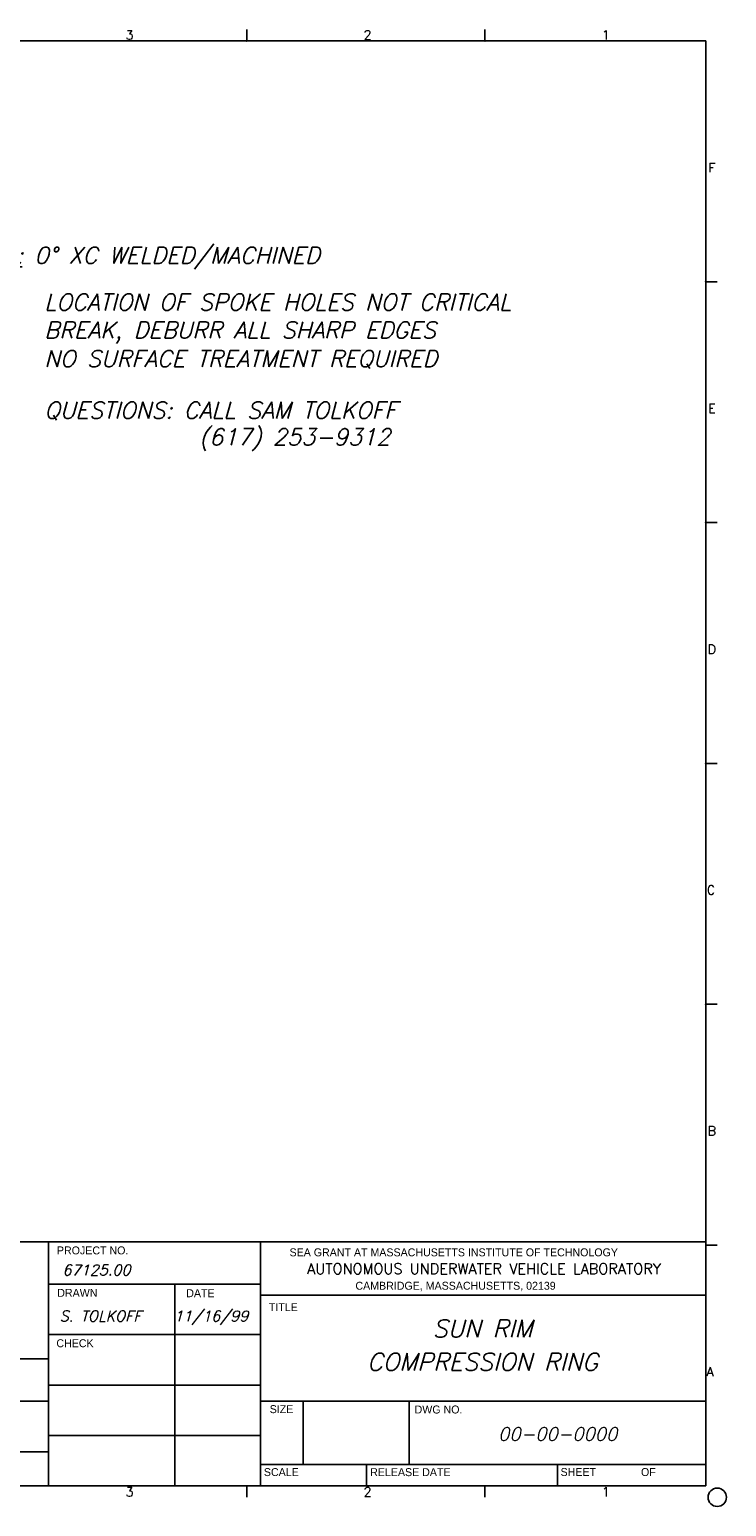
# Model space of a CAD drawing. Extents: x 20.81 to 24.06, y 5.32 to 7.85.
# Tile 2 of 2: x 22.88 to 24.06, y 5.32 to 7.84. Entities that reach past the tile are written whole.
import ezdxf
from ezdxf.enums import TextEntityAlignment as Align

# ---------------------------------------------------------------- set-up
doc = ezdxf.new("R2010")
doc.units = 0
doc.header["$LTSCALE"] = 0.15
doc.header["$MEASUREMENT"] = 0
doc.layers.add('DIMEN', color=1, linetype='CONTINUOUS')
doc.layers.add('TTLBOX', color=111, linetype='CONTINUOUS')
doc.styles.add('ENGR', font='Romans', dxfattribs={"oblique": 15})
doc.styles.add('ROMAND', font='Romand', dxfattribs={"height": 0.1})

# ---------------------------------------------------------------- blocks, each defined once
blk = doc.blocks.new('ABORDDJ')
at = {"layer": 'TTLBOX'}
for p, q in [((-2.5, 7.875), (-2.5, 7.9375)), ((-1.2031, 7.875), (-1.2031, 7.9375)), ((0, 7.875), (-10.1875, 7.875)), ((0, 0), (0, 7.875)), ((0, 6.5625), (0.0625, 6.5625)), ((0, 5.25), (0.0625, 5.25)), ((0, 3.9375), (0.0625, 3.9375)), ((0, 2.625), (0.0625, 2.625)), ((0, 1.3125), (0.0625, 1.3125)), ((-10.1875, 0), (0, 0)), ((-2.5, 0), (-2.5, -0.0625)), ((-1.2031, 0), (-1.2031, -0.0625))]:
    blk.add_line(p, q, dxfattribs=at)
blk.add_circle((0.0625, -0.0625), 0.05, dxfattribs=at)
for p in [(-2.5, 7.875), (-1.2031, 7.875), (0, 6.5625), (0, 5.25), (0, 5.25), (0, 3.9375), (0, 3.9375), (0, 2.625), (0, 2.625)]:
    blk.add_point(p, dxfattribs=at)
at = {"layer": 'TTLBOX', "style": 'ROMAND'}
for s, p in [('3', (-3.1383, 7.8831)), ('2', (-1.8415, 7.8831)), ('1', (-0.5446, 7.8831)), ('F', (0.0334, 7.1599)), ('E', (0.0334, 5.8474)), ('D', (0.0334, 4.5349)), ('C', (0.0287, 3.2224)), ('B', (0.0334, 1.9099)), ('A', (0.0239, 0.5974)), ('3', (-3.1383, -0.0581)), ('2', (-1.8415, -0.0581)), ('1', (-0.5446, -0.0581))]:
    blk.add_text(s, height=0.05, dxfattribs=at).set_placement(p, align=Align.CENTER)

msp = doc.modelspace()

# ---------------------------------------------------------------- linework, layer by layer
at = {"layer": 'TTLBOX'}
for p, q in [((22.5135, 5.7707), (24.0286, 5.7707)), ((22.9103, 5.7707), (22.9103, 5.3551)), ((23.2711, 5.7707), (23.2711, 5.3551)), ((24.0286, 5.7707), (24.0286, 5.3551)), ((22.9103, 5.6985), (23.2711, 5.6985)), ((23.1251, 5.6985), (23.1251, 5.3551)), ((23.2711, 5.6798), (24.0286, 5.6798)), ((22.9103, 5.6127), (23.2711, 5.6127)), ((22.5135, 5.5715), (22.9103, 5.5715)), ((22.9103, 5.5268), (23.2711, 5.5268)), ((22.5135, 5.4994), (22.9103, 5.4994)), ((23.2711, 5.4994), (24.0286, 5.4994)), ((23.3432, 5.4994), (23.3432, 5.3912)), ((23.5236, 5.4994), (23.5236, 5.3912)), ((22.9103, 5.4409), (23.2711, 5.4409)), ((22.5135, 5.4128), (22.9103, 5.4128)), ((23.2711, 5.3912), (24.0286, 5.3912)), ((23.4514, 5.3912), (23.4514, 5.3551)), ((23.7761, 5.3912), (23.7761, 5.3551)), ((22.5135, 5.3551), (24.0286, 5.3551))]:
    msp.add_line(p, q, dxfattribs=at)

# ---------------------------------------------------------------- block references
at = {"layer": 'TTLBOX', "xscale": 0.3125, "yscale": 0.3125, "zscale": 0.3125}
msp.add_blockref('ABORDDJ', (24.0286, 5.3551), dxfattribs=at)

# ---------------------------------------------------------------- texts
at = {"layer": 'DIMEN', "style": 'ENGR', "oblique": 15}
for s, p in [('%%uNOTE:%%u 0%%d XC WELDED/MACHINED', (22.7596, 7.4369)), ('LOCATION OF SPOKE HOLES NOT CRITICAL', (22.9029, 7.3572)), ('BREAK, DEBURR ALL SHARP EDGES', (22.9029, 7.3096)), ('NO SURFACE TREATMENT REQUIRED', (22.9029, 7.261)), ('QUESTIONS: CALL SAM TOLKOFF', (22.9029, 7.1731)), ('(617) 253-9312', (23.1665, 7.1276))]:
    msp.add_text(s, height=0.028125, dxfattribs=at).set_placement(p)
at = {"layer": 'TTLBOX'}
for s, height, p in [('PROJECT NO.', 0.013528, (22.9244, 5.7493)), ('SEA GRANT AT MASSACHUSETTS INSTITUTE OF TECHNOLOGY', 0.013528, (23.3203, 5.746)), ('DRAWN', 0.01353, (22.925, 5.677)), ('CAMBRIDGE, MASSACHUSETTS, 02139', 0.013528, (23.4324, 5.6891)), ('TITLE', 0.01353, (23.285, 5.6526)), ('CHECK', 0.01353, (22.9235, 5.5912)), ('DWG NO.', 0.01353, (23.5331, 5.4783)), ('SCALE', 0.01353, (23.2766, 5.3717)), ('RELEASE DATE', 0.013528, (23.4575, 5.3716)), ('SHEET', 0.01353, (23.7815, 5.3718)), ('OF', 0.01353, (23.9184, 5.3718))]:
    msp.add_text(s, height=height, dxfattribs=at).set_placement(p)
at = {"layer": 'TTLBOX', "style": 'ENGR', "oblique": 15}
for s, p in [('67125.00', (22.9337, 5.7136)), ('S. TOLKOFF', (22.9291, 5.6352)), ('11/16/99', (23.1234, 5.6352))]:
    msp.add_text(s, height=0.01804, dxfattribs=at).set_placement(p)
at = {"layer": 'TTLBOX', "style": 'ROMAND'}
msp.add_text('AUTONOMOUS UNDERWATER VEHICLE LABORATORY', height=0.018038, dxfattribs=at).set_placement((23.6513, 5.7158), align=Align.CENTER)
at = {"layer": 'TTLBOX'}
for s, p in [('DATE', (23.1686, 5.6764)), ('SIZE', (23.3066, 5.4789))]:
    msp.add_text(s, height=0.01353, dxfattribs=at).set_placement(p, align=Align.CENTER)
at = {"layer": 'TTLBOX', "style": 'ENGR', "oblique": 15}
for s, height, p in [('SUN RIM', 0.02976, (23.6487, 5.6082)), ('COMPRESSION RING', 0.029762, (23.6487, 5.5513)), ('00-00-0000', 0.02232, (23.7766, 5.4322))]:
    msp.add_text(s, height=height, dxfattribs=at).set_placement(p, align=Align.CENTER)

doc.saveas('drawing.dxf')
